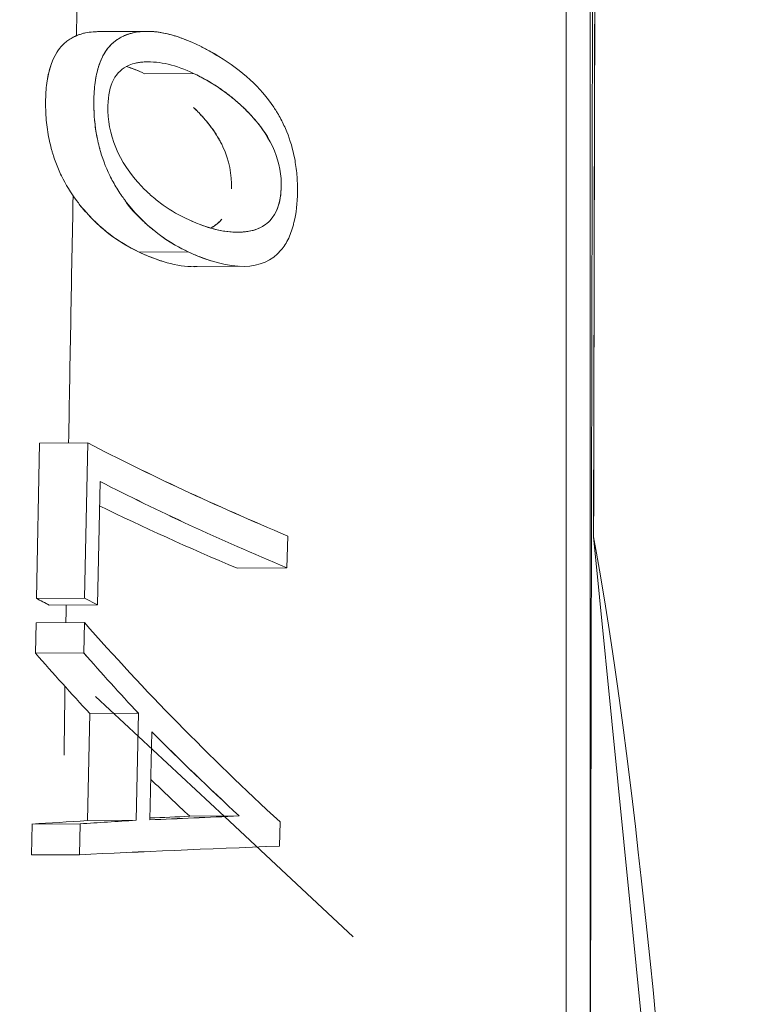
# Model space of a CAD drawing. Header units: millimetres. Extents: x -275 to -235, y -723 to -375.
# Tile 9 of 41: x -269.31 to -266.88, y -687.41 to -684.16. Entities that reach past the tile are written whole.
import ezdxf

# ---------------------------------------------------------------- set-up
doc = ezdxf.new("R2010")
doc.units = ezdxf.units.MM

msp = doc.modelspace()

# ---------------------------------------------------------------- linework, layer by layer
at = {"color": 0, "linetype": 'Continuous', "lineweight": 0}
for p, q in [((-267.4124, -685.8639), (-267.3925, -676.0968)), ((-267.5031, -696.7938), (-267.5031, -678.0233)), ((-267.5031, -678.0233), (-267.5031, -696.7938)), ((-267.4233, -697.0731), (-267.4233, -678.0632)), ((-267.4053, -678.7252), (-267.4416, -696.5582)), ((-269.0486, -684.1947), (-268.8944, -684.1938)), ((-269.0426, -684.2955), (-269.0426, -684.2955)), ((-268.7339, -684.3326), (-268.8959, -684.3336)), ((-268.8959, -684.3336), (-268.7339, -684.3326)), ((-268.9133, -684.9235), (-268.7514, -684.9225)), ((-268.7514, -684.9225), (-268.9133, -684.9235)), ((-268.7343, -684.9712), (-268.5813, -684.9702)), ((-269.2427, -685.5548), (-269.2535, -686.0677)), ((-269.2427, -685.5548), (-269.0835, -685.5538)), ((-269.0835, -685.5538), (-269.2427, -685.5548)), ((-269.0835, -685.5538), (-269.0944, -686.0667)), ((-269.0425, -685.6817), (-269.0513, -686.0891)), ((-268.4256, -685.9671), (-268.4228, -685.8616)), ((-268.4228, -685.8616), (-268.4256, -685.9671)), ((-267.0192, -689.8237), (-267.4124, -685.8639)), ((-268.5884, -685.8969), (-268.5884, -685.8971)), ((-268.5902, -685.9681), (-268.4256, -685.9671)), ((-268.4256, -685.9671), (-268.5902, -685.9681)), ((-269.2535, -686.0677), (-269.0944, -686.0667)), ((-269.0944, -686.0667), (-269.2535, -686.0677)), ((-269.2535, -686.0677), (-269.2108, -686.0901)), ((-269.0513, -686.0891), (-269.0944, -686.0667)), ((-269.2108, -686.0901), (-269.0513, -686.0891)), ((-269.0513, -686.0891), (-269.2108, -686.0901)), ((-269.2538, -686.1481), (-269.0947, -686.1471)), ((-269.0947, -686.1471), (-269.2538, -686.1481)), ((-269.0947, -686.1471), (-269.0968, -686.2481)), ((-269.2538, -686.1481), (-269.256, -686.2491)), ((-269.256, -686.2491), (-269.0968, -686.2481)), ((-269.0968, -686.2481), (-269.256, -686.2491)), ((-268.6321, -686.789), (-269.0581, -686.3918)), ((-269.0767, -686.4485), (-269.0846, -686.802)), ((-269.0767, -686.4485), (-268.9161, -686.4475)), ((-268.9161, -686.4475), (-269.0767, -686.4485)), ((-268.9161, -686.4475), (-268.9241, -686.8011)), ((-268.9241, -686.8011), (-268.9161, -686.4475)), ((-268.8716, -686.5089), (-268.8782, -686.7996)), ((-268.8782, -686.7996), (-268.8716, -686.5089)), ((-268.7465, -686.7878), (-268.5832, -686.7868)), ((-268.5832, -686.7868), (-268.7465, -686.7878)), ((-268.6323, -686.7889), (-268.2063, -687.1861)), ((-269.2678, -686.8136), (-269.2699, -686.9157)), ((-269.2678, -686.8136), (-269.1088, -686.8126)), ((-269.1088, -686.8126), (-269.2678, -686.8136)), ((-269.1088, -686.8126), (-269.1109, -686.9148)), ((-269.0846, -686.802), (-268.9241, -686.8011)), ((-268.9241, -686.8011), (-269.0846, -686.802)), ((-268.4498, -686.8863), (-268.4477, -686.8066)), ((-268.4477, -686.8066), (-268.4498, -686.8863)), ((-269.2699, -686.9157), (-269.1109, -686.9148)), ((-269.1109, -686.9148), (-269.2699, -686.9157))]:
    msp.add_line(p, q, dxfattribs=at)
at = {"color": 0, "linetype": 'Continuous', "lineweight": 0, "extrusion": (0, 0, -1)}
for centre, major_axis, ratio, start_param, end_param in [((-250.996, -684.437), (-19.5026, 0.398), 0.201584, -0.469698, -0.387422), ((-250.9732, -684.1654), (-19.5269, 0.0398), 0.209581, -0.465564, -0.389261), ((-250.9785, -684.9178), (-19.67, 0.3682), 0.203049, -0.388533, -0.382707), ((-249.3684, -683.1444), (-21.1353, 0.2567), 0.434869, -0.395377, -0.372241), ((-249.5903, -683.2851), (-20.9134, 0.2385), 0.420284, -0.436725, -0.402518), ((-250.3417, -686.8078), (20.1711, 0.1341), 0.016522, -2.736128, -2.700512), ((-250.5623, -685.4782), (-19.9383, -1.3451), 0.010845, -0.441421, -0.40547), ((-250.5038, -685.5944), (-19.9964, -1.3021), 0.00093, -0.399625, -0.375188), ((-250.2785, -686.8517), (-20.2327, -0.1393), 0.022774, 0.37467, 0.398873), ((-250.5515, -686.9065), (-19.9414, -0.1348), 0.016054, 0.37459, 0.456733)]:
    msp.add_ellipse(centre, major_axis=major_axis, ratio=ratio, start_param=start_param, end_param=end_param, dxfattribs=at)
at = {"color": 0, "linetype": 'Continuous', "lineweight": 0}
for centre, major_axis, ratio, start_param, end_param in [((-250.9762, -684.059), (-19.5237, 0.0398), 0.209581, 0.383682, 0.465886), ((-250.9961, -684.5462), (19.5024, -0.3999), 0.201486, -2.748577, -2.672194), ((-250.9724, -684.1654), (19.6778, -0.0401), 0.209581, -2.734358, -2.679509), ((-249.628, -683.0858), (-20.8566, 0.2528), 0.434397, 0.372429, 0.450915), ((-249.3507, -683.1438), (-21.3031, 0.2587), 0.434869, 0.369594, 0.392525), ((-249.6184, -685.0732), (20.8627, -2.3781), 0.398948, -2.727126, -2.703837), ((-249.8331, -685.2788), (20.6511, -2.3629), 0.379693, -2.698123, -2.663703), ((-249.574, -683.2845), (21.0799, -0.2404), 0.420284, -2.72302, -2.708094), ((-250.3341, -686.8078), (-20.3287, -0.1352), 0.016522, -0.437803, -0.422272), ((-250.2707, -686.8516), (-20.3905, -0.1404), 0.022774, -0.395972, -0.371981), ((-250.5327, -686.9092), (-19.962, -0.1324), 0.01611, -0.456688, -0.374631)]:
    msp.add_ellipse(centre, major_axis=major_axis, ratio=ratio, start_param=start_param, end_param=end_param, dxfattribs=at)
for points, knots in [([(-266.2326, -671.5012), (-266.5733, -671.9311), (-266.9027, -672.3835), (-267.2179, -672.8584), (-267.3085, -672.9948), (-267.3979, -673.1331), (-267.4861, -673.2733), (-267.5301, -673.3433), (-267.5739, -673.4139), (-267.6173, -673.4849), (-267.6391, -673.5204), (-267.6607, -673.556), (-267.6822, -673.5917), (-267.693, -673.6096), (-267.7038, -673.6275), (-267.7145, -673.6454), (-267.7253, -673.6633), (-267.7369, -673.6828), (-267.7467, -673.6993), (-268.2178, -674.4913), (-268.6605, -675.3591), (-269.0529, -676.3028), (-269.1183, -676.4601), (-269.1822, -676.6195), (-269.2447, -676.781), (-269.276, -676.8617), (-269.3068, -676.943), (-269.3373, -677.0248), (-269.3526, -677.0657), (-269.3677, -677.1067), (-269.3827, -677.1479), (-269.3902, -677.1685), (-269.3977, -677.1891), (-269.4052, -677.2097), (-269.4108, -677.2252), (-269.4164, -677.2407), (-269.422, -677.2563), (-269.4238, -677.2614), (-269.426, -677.2675), (-269.4275, -677.2718), (-269.7228, -678.0961), (-269.9967, -679.0242), (-270.2129, -680.0562), (-270.249, -680.2282), (-270.2834, -680.4031), (-270.316, -680.5809), (-270.3323, -680.6698), (-270.3481, -680.7594), (-270.3635, -680.8497), (-270.3712, -680.8949), (-270.3788, -680.9402), (-270.3862, -680.9857), (-270.3899, -681.0085), (-270.3936, -681.0313), (-270.3973, -681.0542), (-270.4005, -681.0742), (-270.4037, -681.0942), (-270.4068, -681.1142), (-270.4073, -681.1171), (-270.4079, -681.121), (-270.4082, -681.1228), (-270.5307, -681.9037), (-270.6606, -682.9765), (-270.6683, -684.3409)], [0.0771625, 0.0771625, 0.0771625, 0.0771625, 0.183765, 0.183765, 0.183765, 0.2143925, 0.2143925, 0.2143925, 0.2297062, 0.2297062, 0.2297062, 0.2373631, 0.2373631, 0.2373631, 0.2411915, 0.2411915, 0.2411915, 0.24502, 0.24502, 0.24502, 0.4287849, 0.4287849, 0.4287849, 0.4594124, 0.4594124, 0.4594124, 0.4747261, 0.4747261, 0.4747261, 0.482383, 0.482383, 0.482383, 0.4862114, 0.4862114, 0.4862114, 0.4890827, 0.4890827, 0.4890827, 0.4900399, 0.4900399, 0.4900399, 0.6738048, 0.6738048, 0.6738048, 0.7044323, 0.7044323, 0.7044323, 0.719746, 0.719746, 0.719746, 0.7274029, 0.7274029, 0.7274029, 0.7312313, 0.7312313, 0.7312313, 0.7345812, 0.7345812, 0.7345812, 0.7350598, 0.7350598, 0.7350598, 0.9377903, 0.9377903, 0.9377903, 0.9377903]), ([(-269.1211, -684.2082), (-269.1209, -684.1985), (-269.1207, -684.1887), (-269.1205, -684.179), (-269.1182, -684.073), (-269.1158, -683.9679), (-269.1134, -683.8637)], [0.42147377, 0.42147377, 0.42147377, 0.42147377, 0.42287498, 0.42287498, 0.42287498, 0.43820038, 0.43820038, 0.43820038, 0.43820038]), ([(-268.9133, -684.9235), (-268.9546, -684.9042), (-268.9923, -684.8804), (-269.0267, -684.8522), (-269.0438, -684.838), (-269.0602, -684.8228), (-269.0757, -684.8064), (-269.0834, -684.7983), (-269.091, -684.7898), (-269.0984, -684.7811), (-269.102, -684.7767), (-269.1057, -684.7723), (-269.1093, -684.7678), (-269.111, -684.7655), (-269.1128, -684.7632), (-269.1146, -684.7609), (-269.1163, -684.7587), (-269.1174, -684.7573), (-269.1198, -684.754), (-269.1397, -684.7275), (-269.1566, -684.6999), (-269.1706, -684.671), (-269.1776, -684.6566), (-269.1839, -684.6419), (-269.1894, -684.6269), (-269.1922, -684.6194), (-269.1948, -684.6118), (-269.1973, -684.6042), (-269.1985, -684.6004), (-269.1997, -684.5965), (-269.2008, -684.5927), (-269.2019, -684.5888), (-269.2027, -684.5862), (-269.2041, -684.5811), (-269.2095, -684.5607), (-269.2138, -684.5399), (-269.2169, -684.5186), (-269.2199, -684.4973), (-269.2218, -684.4769), (-269.2226, -684.4534), (-269.2233, -684.4298), (-269.2229, -684.4078), (-269.2212, -684.3873), (-269.2204, -684.3771), (-269.2192, -684.3672), (-269.2178, -684.3578), (-269.2164, -684.3483), (-269.2143, -684.3376), (-269.2126, -684.3305), (-269.2058, -684.3018), (-269.1958, -684.2776), (-269.1823, -684.258), (-269.1755, -684.2482), (-269.1679, -684.2396), (-269.1595, -684.2321), (-269.1552, -684.2283), (-269.1508, -684.2248), (-269.1461, -684.2216), (-269.1438, -684.2201), (-269.1414, -684.2185), (-269.1389, -684.2171), (-269.1365, -684.2156), (-269.1332, -684.2138), (-269.1314, -684.2129), (-269.1172, -684.2057), (-269.1017, -684.2006), (-269.0848, -684.1976), (-269.0764, -684.1962), (-269.0676, -684.1953), (-269.0584, -684.1949), (-269.0539, -684.1947), (-269.0493, -684.1946), (-269.0446, -684.1947)], [0, 0, 0, 0, 0.125, 0.125, 0.125, 0.1875, 0.1875, 0.1875, 0.21875, 0.21875, 0.21875, 0.234375, 0.234375, 0.234375, 0.2421875, 0.2421875, 0.2421875, 0.25, 0.25, 0.25, 0.3125, 0.3125, 0.3125, 0.34375, 0.34375, 0.34375, 0.359375, 0.359375, 0.359375, 0.3671875, 0.3671875, 0.3671875, 0.375, 0.375, 0.375, 0.40625, 0.40625, 0.40625, 0.4375, 0.4375, 0.4375, 0.46875, 0.46875, 0.46875, 0.484375, 0.484375, 0.484375, 0.5, 0.5, 0.5, 0.5625, 0.5625, 0.5625, 0.59375, 0.59375, 0.59375, 0.609375, 0.609375, 0.609375, 0.6171875, 0.6171875, 0.6171875, 0.625, 0.625, 0.625, 0.6875, 0.6875, 0.6875, 0.71875, 0.71875, 0.71875, 0.7342391, 0.7342391, 0.7342391, 0.7342391]), ([(-268.651, -684.2766), (-268.6926, -684.2514), (-268.7315, -684.2319), (-268.7677, -684.2182), (-268.7858, -684.2114), (-268.8033, -684.206), (-268.8201, -684.202), (-268.8285, -684.2), (-268.8368, -684.1984), (-268.8449, -684.1971), (-268.849, -684.1965), (-268.853, -684.1959), (-268.857, -684.1955), (-268.8589, -684.1952), (-268.8609, -684.195), (-268.8629, -684.1948), (-268.8649, -684.1947), (-268.8663, -684.1945), (-268.8688, -684.1944), (-268.8886, -684.193), (-268.9069, -684.1937), (-268.9239, -684.1966), (-268.9324, -684.1981), (-268.9405, -684.2), (-268.9483, -684.2025), (-268.9522, -684.2038), (-268.956, -684.2052), (-268.9598, -684.2067), (-268.9617, -684.2075), (-268.9635, -684.2083), (-268.9653, -684.2091), (-268.9672, -684.2099), (-268.9682, -684.2104), (-268.9707, -684.2117), (-268.9914, -684.2221), (-269.0084, -684.237), (-269.0221, -684.2564), (-269.0289, -684.2661), (-269.0348, -684.2769), (-269.04, -684.2889), (-269.0425, -684.2949), (-269.0449, -684.3011), (-269.047, -684.3077), (-269.0491, -684.3143), (-269.0507, -684.3195), (-269.0528, -684.3282), (-269.057, -684.3457), (-269.06, -684.3646), (-269.0617, -684.3852), (-269.0634, -684.4057), (-269.0639, -684.4292), (-269.0632, -684.4515), (-269.0625, -684.4737), (-269.0606, -684.4955), (-269.0575, -684.5168), (-269.0562, -684.5261), (-269.0546, -684.5352), (-269.0529, -684.5443)], [0, 0, 0, 0, 0.125, 0.125, 0.125, 0.1875, 0.1875, 0.1875, 0.21875, 0.21875, 0.21875, 0.234375, 0.234375, 0.234375, 0.2421875, 0.2421875, 0.2421875, 0.25, 0.25, 0.25, 0.3125, 0.3125, 0.3125, 0.34375, 0.34375, 0.34375, 0.359375, 0.359375, 0.359375, 0.3671875, 0.3671875, 0.3671875, 0.375, 0.375, 0.375, 0.4375, 0.4375, 0.4375, 0.46875, 0.46875, 0.46875, 0.484375, 0.484375, 0.484375, 0.5, 0.5, 0.5, 0.53125, 0.53125, 0.53125, 0.5625, 0.5625, 0.5625, 0.59375, 0.59375, 0.59375, 0.6073118, 0.6073118, 0.6073118, 0.6073118]), ([(-268.8888, -684.1937), (-268.8816, -684.1937), (-268.8743, -684.1939), (-268.8674, -684.1945), (-268.8451, -684.1962), (-268.8218, -684.2007), (-268.7977, -684.2081), (-268.7845, -684.2121), (-268.771, -684.2169), (-268.7575, -684.2225)], [0.7262272, 0.7262272, 0.7262272, 0.7262272, 0.7517171, 0.7517171, 0.7517171, 0.8344781, 0.8344781, 0.8344781, 0.8799393, 0.8799393, 0.8799393, 0.8799393]), ([(-269.0944, -684.1997), (-269.1015, -684.2013), (-269.1088, -684.2037), (-269.116, -684.2064), (-269.121, -684.2083), (-269.1261, -684.2104), (-269.1308, -684.2127)], [0.32859408, 0.32859408, 0.32859408, 0.32859408, 0.35564133, 0.35564133, 0.35564133, 0.37451903, 0.37451903, 0.37451903, 0.37451903]), ([(-269.0477, -684.3099), (-269.0412, -684.2894), (-269.0328, -684.2717), (-269.0224, -684.2568), (-269.0107, -684.2401), (-268.9966, -684.2268), (-268.98, -684.2168), (-268.9759, -684.2143), (-268.9714, -684.212), (-268.968, -684.2103), (-268.9646, -684.2087), (-268.9611, -684.2072), (-268.9575, -684.2059), (-268.954, -684.2045), (-268.9503, -684.2032), (-268.9466, -684.2021), (-268.9429, -684.201), (-268.938, -684.1996), (-268.9342, -684.1988)], [0.5137426, 0.5137426, 0.5137426, 0.5137426, 0.5615804, 0.5615804, 0.5615804, 0.6152683, 0.6152683, 0.6152683, 0.6286902, 0.6286902, 0.6286902, 0.6421122, 0.6421122, 0.6421122, 0.6555342, 0.6555342, 0.6555342, 0.6689562, 0.6689562, 0.6689562, 0.6689562]), ([(-269.176, -684.2495), (-269.1763, -684.2499), (-269.1766, -684.2503), (-269.1769, -684.2507), (-269.1981, -684.2779), (-269.212, -684.3162), (-269.2186, -684.3635)], [0.43559739, 0.43559739, 0.43559739, 0.43559739, 0.43678309, 0.43678309, 0.43678309, 0.52102847, 0.52102847, 0.52102847, 0.52102847]), ([(-268.7074, -684.2455), (-268.707, -684.2457), (-268.7066, -684.2459), (-268.7063, -684.246), (-268.7017, -684.2483), (-268.6966, -684.2509), (-268.691, -684.2539), (-268.6797, -684.2598), (-268.6664, -684.2673), (-268.651, -684.2766)], [0.93647562, 0.93647562, 0.93647562, 0.93647562, 0.93792928, 0.93792928, 0.93792928, 0.95861952, 0.95861952, 0.95861952, 1, 1, 1, 1]), ([(-268.7514, -684.9225), (-268.6093, -684.9883), (-268.5037, -684.9863), (-268.4452, -684.917), (-268.4355, -684.9055), (-268.427, -684.8921), (-268.4198, -684.8768), (-268.4162, -684.8692), (-268.413, -684.8611), (-268.4101, -684.8525), (-268.4086, -684.8482), (-268.4072, -684.8438), (-268.4059, -684.8393), (-268.4046, -684.8348), (-268.4041, -684.833), (-268.4023, -684.8254), (-268.395, -684.7949), (-268.3912, -684.7614), (-268.3907, -684.7237), (-268.3905, -684.7048), (-268.3912, -684.6863), (-268.3927, -684.6681), (-268.3943, -684.65), (-268.3971, -684.6303), (-268.4, -684.6147), (-268.4059, -684.5835), (-268.4146, -684.5537), (-268.4261, -684.5254), (-268.4319, -684.5112), (-268.4384, -684.4974), (-268.4455, -684.484), (-268.4491, -684.4772), (-268.4528, -684.4706), (-268.4567, -684.464), (-268.4587, -684.4607), (-268.4607, -684.4575), (-268.4627, -684.4543), (-268.4648, -684.451), (-268.4676, -684.4467), (-268.469, -684.4446), (-268.5127, -684.3791), (-268.5742, -684.3231), (-268.651, -684.2766)], [0, 0, 0, 0, 0.375, 0.375, 0.375, 0.4375, 0.4375, 0.4375, 0.46875, 0.46875, 0.46875, 0.484375, 0.484375, 0.484375, 0.5, 0.5, 0.5, 0.5625, 0.5625, 0.5625, 0.59375, 0.59375, 0.59375, 0.625, 0.625, 0.625, 0.6875, 0.6875, 0.6875, 0.71875, 0.71875, 0.71875, 0.734375, 0.734375, 0.734375, 0.742187, 0.742187, 0.742187, 0.75, 0.75, 0.75, 1, 1, 1, 1]), ([(-268.7489, -684.817), (-268.7797, -684.8028), (-268.8081, -684.7864), (-268.8341, -684.768), (-268.8471, -684.7588), (-268.8595, -684.749), (-268.8714, -684.7388), (-268.8773, -684.7337), (-268.8831, -684.7284), (-268.8888, -684.723), (-268.8916, -684.7204), (-268.8944, -684.7176), (-268.8971, -684.7149), (-268.8985, -684.7135), (-268.8999, -684.7121), (-268.9012, -684.7107), (-268.9026, -684.7093), (-268.9029, -684.7091), (-268.9053, -684.7065), (-268.9835, -684.6244), (-269.0193, -684.5335), (-269.0169, -684.4399), (-269.0152, -684.3697), (-268.9924, -684.3249), (-268.9472, -684.3056), (-268.9397, -684.3024), (-268.9316, -684.2999), (-268.9228, -684.298), (-268.9184, -684.2971), (-268.9138, -684.2964), (-268.9091, -684.2958), (-268.9067, -684.2956), (-268.9043, -684.2953), (-268.9019, -684.2951), (-268.8994, -684.295), (-268.8959, -684.2948), (-268.8944, -684.2947), (-268.8454, -684.2927), (-268.792, -684.3054), (-268.7339, -684.3326)], [0, 0, 0, 0, 0.125, 0.125, 0.125, 0.1875, 0.1875, 0.1875, 0.21875, 0.21875, 0.21875, 0.234375, 0.234375, 0.234375, 0.242188, 0.242188, 0.242188, 0.25, 0.25, 0.25, 0.5, 0.5, 0.5, 0.6875, 0.6875, 0.6875, 0.71875, 0.71875, 0.71875, 0.734375, 0.734375, 0.734375, 0.742188, 0.742188, 0.742188, 0.75, 0.75, 0.75, 1, 1, 1, 1]), ([(-268.7339, -684.3326), (-268.7042, -684.3465), (-268.6756, -684.3629), (-268.6482, -684.3817), (-268.6345, -684.3911), (-268.6211, -684.4011), (-268.608, -684.4117), (-268.6014, -684.4171), (-268.595, -684.4225), (-268.5886, -684.4282), (-268.5854, -684.431), (-268.5822, -684.4338), (-268.579, -684.4367), (-268.5766, -684.4389), (-268.5743, -684.4411), (-268.5719, -684.4433), (-268.5719, -684.4433), (-268.5719, -684.4433), (-268.5719, -684.4433)], [0, 0, 0, 0, 0.125, 0.125, 0.125, 0.1875, 0.1875, 0.1875, 0.21875, 0.21875, 0.21875, 0.234375, 0.234375, 0.234375, 0.2460937, 0.2460937, 0.2460937, 0.2461312, 0.2461312, 0.2461312, 0.2461312]), ([(-268.5653, -684.4487), (-268.5682, -684.4467), (-268.5687, -684.4463), (-268.5717, -684.4434), (-268.5748, -684.4406), (-268.5779, -684.4377), (-268.581, -684.4349), (-268.5873, -684.4292), (-268.5937, -684.4236), (-268.6003, -684.4181), (-268.6134, -684.4072), (-268.6271, -684.3966), (-268.6413, -684.3865), (-268.6698, -684.3664), (-268.7007, -684.3482), (-268.7339, -684.3326)], [0.7374503, 0.7374503, 0.7374503, 0.7374503, 0.7538597, 0.7538597, 0.7538597, 0.770269, 0.770269, 0.770269, 0.8030877, 0.8030877, 0.8030877, 0.8687252, 0.8687252, 0.8687252, 1, 1, 1, 1]), ([(-269.0442, -684.5813), (-269.0483, -684.5662), (-269.0528, -684.5463), (-269.0558, -684.5282), (-269.0618, -684.4926), (-269.0643, -684.4559), (-269.0634, -684.4182), (-269.0633, -684.4116), (-269.063, -684.4052), (-269.0627, -684.399)], [0.37386431, 0.37386431, 0.37386431, 0.37386431, 0.40051662, 0.40051662, 0.40051662, 0.45293285, 0.45293285, 0.45293285, 0.46200663, 0.46200663, 0.46200663, 0.46200663]), ([(-268.5696, -684.4455), (-268.5624, -684.4524), (-268.5511, -684.4636), (-268.5427, -684.4728), (-268.4749, -684.5468), (-268.4414, -684.6275), (-268.4445, -684.7119), (-268.4463, -684.7593), (-268.4589, -684.7952), (-268.482, -684.8195), (-268.4936, -684.8316), (-268.5078, -684.8408), (-268.5246, -684.8472), (-268.5329, -684.8503), (-268.5419, -684.8528), (-268.5516, -684.8545), (-268.5564, -684.8553), (-268.5614, -684.856), (-268.5665, -684.8565), (-268.5691, -684.8567), (-268.5717, -684.8569), (-268.5743, -684.8571), (-268.577, -684.8572), (-268.5808, -684.8574), (-268.5824, -684.8574), (-268.6324, -684.8585), (-268.6882, -684.8451), (-268.7489, -684.817)], [0.25, 0.25, 0.25, 0.25, 0.277693, 0.277693, 0.277693, 0.5, 0.5, 0.5, 0.625, 0.625, 0.625, 0.6875, 0.6875, 0.6875, 0.71875, 0.71875, 0.71875, 0.734375, 0.734375, 0.734375, 0.7421875, 0.7421875, 0.7421875, 0.75, 0.75, 0.75, 1, 1, 1, 1]), ([(-268.609, -684.7145), (-268.607, -684.6661), (-268.6164, -684.6196), (-268.6372, -684.575), (-268.6475, -684.5528), (-268.6607, -684.531), (-268.6766, -684.5096), (-268.6845, -684.499), (-268.6932, -684.4884), (-268.7025, -684.478), (-268.7071, -684.4728), (-268.7119, -684.4676), (-268.7169, -684.4624), (-268.7194, -684.4599), (-268.7219, -684.4573), (-268.7245, -684.4547), (-268.7271, -684.4522), (-268.7308, -684.4486), (-268.7323, -684.4471)], [0.5, 0.5, 0.5, 0.5, 0.625, 0.625, 0.625, 0.6875, 0.6875, 0.6875, 0.71875, 0.71875, 0.71875, 0.734375, 0.734375, 0.734375, 0.7421875, 0.7421875, 0.7421875, 0.75, 0.75, 0.75, 0.75]), ([(-268.7288, -684.4496), (-268.7275, -684.4505), (-268.7258, -684.4529), (-268.7238, -684.455), (-268.7219, -684.4571), (-268.7196, -684.4595), (-268.717, -684.4623), (-268.7143, -684.4651), (-268.7115, -684.468), (-268.7099, -684.4698), (-268.7082, -684.4716), (-268.7065, -684.4735), (-268.7049, -684.4753), (-268.6983, -684.4825), (-268.6922, -684.4896), (-268.6854, -684.4981), (-268.6786, -684.5066), (-268.6723, -684.5152), (-268.6664, -684.5239), (-268.6605, -684.5326), (-268.6557, -684.5398), (-268.6485, -684.5528), (-268.6459, -684.5575), (-268.6434, -684.5622), (-268.6411, -684.5669)], [0.2618501, 0.2618501, 0.2618501, 0.2618501, 0.2693114, 0.2693114, 0.2693114, 0.2767727, 0.2767727, 0.2767727, 0.284234, 0.284234, 0.284234, 0.2916953, 0.2916953, 0.2916953, 0.3215405, 0.3215405, 0.3215405, 0.3513857, 0.3513857, 0.3513857, 0.3812309, 0.3812309, 0.3812309, 0.3920166, 0.3920166, 0.3920166, 0.3920166]), ([(-268.4856, -684.5498), (-268.4923, -684.5378), (-268.4971, -684.5306), (-268.5028, -684.5223), (-268.5088, -684.5137), (-268.5152, -684.5051), (-268.522, -684.4966), (-268.5288, -684.4882), (-268.535, -684.4811), (-268.5416, -684.4739), (-268.5449, -684.4703), (-268.5481, -684.4669), (-268.5533, -684.4615), (-268.5559, -684.4588), (-268.5582, -684.4563), (-268.5602, -684.4542), (-268.5622, -684.4521), (-268.5639, -684.4496), (-268.5653, -684.4487)], [0.6193958, 0.6193958, 0.6193958, 0.6193958, 0.6479126, 0.6479126, 0.6479126, 0.6777585, 0.6777585, 0.6777585, 0.7076044, 0.7076044, 0.7076044, 0.7225274, 0.7225274, 0.7225274, 0.7299888, 0.7299888, 0.7299888, 0.7374503, 0.7374503, 0.7374503, 0.7374503]), ([(-269.0447, -684.5794), (-269.0363, -684.6107), (-269.025, -684.6409), (-269.0109, -684.6699), (-269.0038, -684.6844), (-268.996, -684.6986), (-268.9874, -684.7125), (-268.9831, -684.7194), (-268.9787, -684.7263), (-268.974, -684.7331), (-268.9717, -684.7365), (-268.9693, -684.7399), (-268.9669, -684.7432), (-268.9668, -684.7434), (-268.9666, -684.7436), (-268.9665, -684.7438)], [0.625, 0.625, 0.625, 0.625, 0.6875, 0.6875, 0.6875, 0.71875, 0.71875, 0.71875, 0.734375, 0.734375, 0.734375, 0.7421875, 0.7421875, 0.7421875, 0.742625, 0.742625, 0.742625, 0.742625]), ([(-268.4604, -684.7873), (-268.4511, -684.767), (-268.4458, -684.7425), (-268.4446, -684.7137), (-268.4441, -684.7036), (-268.4442, -684.6934), (-268.4449, -684.6828)], [0.4362318, 0.4362318, 0.4362318, 0.4362318, 0.49868307, 0.49868307, 0.49868307, 0.52076987, 0.52076987, 0.52076987, 0.52076987]), ([(-268.9506, -684.7685), (-268.9544, -684.7621), (-268.9582, -684.7548), (-268.9617, -684.7497), (-268.9632, -684.7475), (-268.9647, -684.7461), (-268.9656, -684.745)], [0.23945289, 0.23945289, 0.23945289, 0.23945289, 0.25287487, 0.25287487, 0.25287487, 0.25877232, 0.25877232, 0.25877232, 0.25877232]), ([(-269.1083, -684.7694), (-269.1054, -684.7735), (-269.1035, -684.7748), (-269.0996, -684.7794), (-269.0957, -684.784), (-269.0918, -684.7886), (-269.0879, -684.7929), (-269.0801, -684.8016), (-269.0721, -684.8101), (-269.0643, -684.8179), (-269.0485, -684.8335), (-269.0314, -684.8485), (-269.0154, -684.861), (-268.9834, -684.8859), (-268.9494, -684.9066), (-268.9133, -684.9235)], [0.7613501, 0.7613501, 0.7613501, 0.7613501, 0.7762658, 0.7762658, 0.7762658, 0.7911814, 0.7911814, 0.7911814, 0.8210126, 0.8210126, 0.8210126, 0.8806751, 0.8806751, 0.8806751, 1, 1, 1, 1]), ([(-268.8682, -684.8492), (-268.8794, -684.84), (-268.8906, -684.8302), (-268.9018, -684.8196), (-268.91, -684.8119), (-268.9181, -684.8038), (-268.9263, -684.7953), (-268.9303, -684.791), (-268.9344, -684.7866), (-268.9384, -684.7822), (-268.9405, -684.7799), (-268.9425, -684.7777), (-268.9445, -684.7754), (-268.9466, -684.7731), (-268.9485, -684.772), (-268.9506, -684.7685)], [0.1388816, 0.1388816, 0.1388816, 0.1388816, 0.1795897, 0.1795897, 0.1795897, 0.2095213, 0.2095213, 0.2095213, 0.2244871, 0.2244871, 0.2244871, 0.23197, 0.23197, 0.23197, 0.2394529, 0.2394529, 0.2394529, 0.2394529]), ([(-268.7489, -684.817), (-268.7155, -684.8325), (-268.6844, -684.8431), (-268.6557, -684.8495), (-268.6414, -684.8528), (-268.6277, -684.8549), (-268.6145, -684.8562), (-268.6079, -684.8568), (-268.6015, -684.8572), (-268.5952, -684.8574), (-268.5921, -684.8574), (-268.589, -684.8575), (-268.5859, -684.8574), (-268.5844, -684.8574), (-268.583, -684.8574), (-268.5812, -684.8574), (-268.5795, -684.8573), (-268.5778, -684.8573), (-268.5759, -684.8572)], [0, 0, 0, 0, 0.1299579, 0.1299579, 0.1299579, 0.1949369, 0.1949369, 0.1949369, 0.2274263, 0.2274263, 0.2274263, 0.2436711, 0.2436711, 0.2436711, 0.2517934, 0.2517934, 0.2517934, 0.2599158, 0.2599158, 0.2599158, 0.2599158]), ([(-268.6782, -684.8438), (-268.6661, -684.8379), (-268.6556, -684.8303), (-268.6466, -684.821), (-268.6445, -684.8188), (-268.6425, -684.8165), (-268.6405, -684.8141)], [0.32640919, 0.32640919, 0.32640919, 0.32640919, 0.375, 0.375, 0.375, 0.3865907, 0.3865907, 0.3865907, 0.3865907]), ([(-268.642, -684.8158), (-268.6474, -684.8223), (-268.6534, -684.828), (-268.6601, -684.8329), (-268.6676, -684.8385), (-268.6722, -684.841), (-268.6781, -684.8438)], [0.59469772, 0.59469772, 0.59469772, 0.59469772, 0.6199926, 0.6199926, 0.6199926, 0.64835336, 0.64835336, 0.64835336, 0.64835336]), ([(-268.557, -684.8554), (-268.5565, -684.8553), (-268.5559, -684.8552), (-268.5554, -684.8551), (-268.5486, -684.8541), (-268.5423, -684.8528), (-268.5352, -684.8507), (-268.528, -684.8487), (-268.5213, -684.8462), (-268.5149, -684.8431), (-268.5086, -684.8401), (-268.504, -684.8378), (-268.496, -684.8319), (-268.4959, -684.8318), (-268.4957, -684.8316), (-268.4956, -684.8315)], [0.28740489, 0.28740489, 0.28740489, 0.28740489, 0.28976172, 0.28976172, 0.28976172, 0.31960762, 0.31960762, 0.31960762, 0.34945353, 0.34945353, 0.34945353, 0.37929944, 0.37929944, 0.37929944, 0.37987873, 0.37987873, 0.37987873, 0.37987873]), ([(-268.9045, -684.9276), (-268.9043, -684.9276), (-268.9042, -684.9277), (-268.9041, -684.9277), (-268.9011, -684.9291), (-268.898, -684.9305), (-268.895, -684.9318), (-268.889, -684.9344), (-268.8831, -684.9369), (-268.8772, -684.9392), (-268.8655, -684.9439), (-268.8541, -684.9481), (-268.8431, -684.9517), (-268.8413, -684.9523), (-268.8396, -684.9528), (-268.8379, -684.9533)], [0.00751069, 0.00751069, 0.00751069, 0.00751069, 0.0078125, 0.0078125, 0.0078125, 0.015625, 0.015625, 0.015625, 0.03125, 0.03125, 0.03125, 0.0625, 0.0625, 0.0625, 0.06734069, 0.06734069, 0.06734069, 0.06734069]), ([(-268.6771, -684.9518), (-268.6782, -684.9515), (-268.6794, -684.9511), (-268.6805, -684.9507), (-268.6917, -684.9471), (-268.7032, -684.9429), (-268.715, -684.9382), (-268.7209, -684.9359), (-268.7269, -684.9334), (-268.733, -684.9308), (-268.736, -684.9295), (-268.7391, -684.9281), (-268.7421, -684.9268), (-268.7423, -684.9267), (-268.7424, -684.9267), (-268.7425, -684.9266)], [0.93429842, 0.93429842, 0.93429842, 0.93429842, 0.9375, 0.9375, 0.9375, 0.96875, 0.96875, 0.96875, 0.984375, 0.984375, 0.984375, 0.9921875, 0.9921875, 0.9921875, 0.99248707, 0.99248707, 0.99248707, 0.99248707]), ([(-270.6406, -685.6339), (-270.6123, -686.7249), (-270.5164, -687.6034), (-270.424, -688.2696), (-270.4174, -688.3172), (-270.4108, -688.3637), (-270.4042, -688.4091), (-270.401, -688.4318), (-270.3977, -688.4542), (-270.3944, -688.4764), (-270.3928, -688.4875), (-270.3911, -688.4985), (-270.3895, -688.5095), (-270.3883, -688.5177), (-270.3871, -688.5258), (-270.3858, -688.534), (-270.3854, -688.5367), (-270.3852, -688.538), (-270.3846, -688.5421), (-270.2671, -689.3228), (-270.1165, -690.0586), (-269.9441, -690.7492), (-269.9154, -690.8644), (-269.8861, -690.9782), (-269.8562, -691.0908), (-269.8412, -691.1471), (-269.8262, -691.2031), (-269.8109, -691.2588), (-269.8033, -691.2866), (-269.7957, -691.3144), (-269.788, -691.342), (-269.7842, -691.3559), (-269.7803, -691.3697), (-269.7765, -691.3835), (-269.7746, -691.3904), (-269.7726, -691.3973), (-269.7707, -691.4042), (-269.7688, -691.4111), (-269.7671, -691.417), (-269.7649, -691.4248), (-269.5522, -692.1814), (-269.312, -692.891), (-269.0555, -693.5536), (-269.0127, -693.6641), (-268.9695, -693.7732), (-268.9259, -693.881), (-268.904, -693.9349), (-268.8821, -693.9885), (-268.8601, -694.0418), (-268.8491, -694.0684), (-268.8381, -694.095), (-268.827, -694.1214), (-268.8215, -694.1347), (-268.816, -694.1479), (-268.8104, -694.1611), (-268.8049, -694.1743), (-268.7999, -694.186), (-268.7938, -694.2006), (-268.4001, -695.1337), (-267.9638, -695.9981), (-267.5031, -696.7938)], [0, 0, 0, 0, 0.21875, 0.21875, 0.21875, 0.234375, 0.234375, 0.234375, 0.242188, 0.242188, 0.242188, 0.246094, 0.246094, 0.246094, 0.249023, 0.249023, 0.249023, 0.25, 0.25, 0.25, 0.4375, 0.4375, 0.4375, 0.46875, 0.46875, 0.46875, 0.484375, 0.484375, 0.484375, 0.492188, 0.492188, 0.492188, 0.496094, 0.496094, 0.496094, 0.498047, 0.498047, 0.498047, 0.5, 0.5, 0.5, 0.6875, 0.6875, 0.6875, 0.71875, 0.71875, 0.71875, 0.734375, 0.734375, 0.734375, 0.742188, 0.742188, 0.742188, 0.746094, 0.746094, 0.746094, 0.75, 0.75, 0.75, 1, 1, 1, 1]), ([(-267.4124, -685.8639), (-267.3068, -686.4278), (-267.2017, -687.3749), (-267.1014, -688.6701), (-267.0736, -689.0287), (-267.0461, -689.414), (-267.019, -689.826)], [0, 0, 0, 0, 0.25, 0.25, 0.25, 0.3192292, 0.3192292, 0.3192292, 0.3192292])]:
    msp.add_open_spline(points, degree=3, knots=knots, dxfattribs=at)
for points in [[(-267.3925, -676.0968), (-267.3967, -678.1477), (-267.4066, -683.0372), (-267.4124, -685.8639)], [(-269.058, -684.3545), (-269.056, -684.3417), (-269.0533, -684.3298), (-269.0507, -684.3201)], [(-268.8959, -684.3336), (-268.9166, -684.3238), (-268.9367, -684.3159), (-268.9562, -684.3099)], [(-268.9561, -684.3099), (-268.9364, -684.316), (-268.9163, -684.324), (-268.8959, -684.3336)], [(-268.7346, -684.4449), (-268.7318, -684.4476), (-268.7315, -684.4478), (-268.7288, -684.4496)], [(-269.1467, -685.5542), (-269.1421, -685.277), (-269.1372, -685.0045), (-269.132, -684.7371)], [(-268.9595, -684.7533), (-268.9033, -684.8275), (-268.8347, -684.884), (-268.7514, -684.9225)], [(-268.8967, -684.8244), (-268.8964, -684.8245), (-268.896, -684.8247), (-268.8957, -684.8248)], [(-268.7514, -684.9225), (-268.7803, -684.9092), (-268.8088, -684.8929), (-268.8371, -684.8728)], [(-268.5759, -684.8572), (-268.5738, -684.8571), (-268.5717, -684.8569), (-268.5695, -684.8567)], [(-268.7221, -684.9711), (-268.775, -684.974), (-268.8391, -684.9582), (-268.9133, -684.9235)], [(-268.9133, -684.9235), (-268.9104, -684.9245), (-268.9074, -684.9262), (-268.9045, -684.9276)], [(-268.7425, -684.9266), (-268.7455, -684.9253), (-268.7485, -684.9236), (-268.7514, -684.9225)], [(-268.6521, -685.8688), (-268.6521, -685.8688), (-268.6521, -685.8687), (-268.6521, -685.8686)], [(-269.1558, -686.1475), (-269.1555, -686.1282), (-269.1552, -686.109), (-269.155, -686.0897)], [(-269.1618, -686.5858), (-269.1608, -686.5099), (-269.1598, -686.4343), (-269.1588, -686.3588)], [(-268.6647, -686.7902), (-268.6647, -686.7903), (-268.6647, -686.7904), (-268.6647, -686.7904)]]:
    msp.add_open_spline(points, degree=3, dxfattribs=at)

doc.saveas('drawing.dxf')
